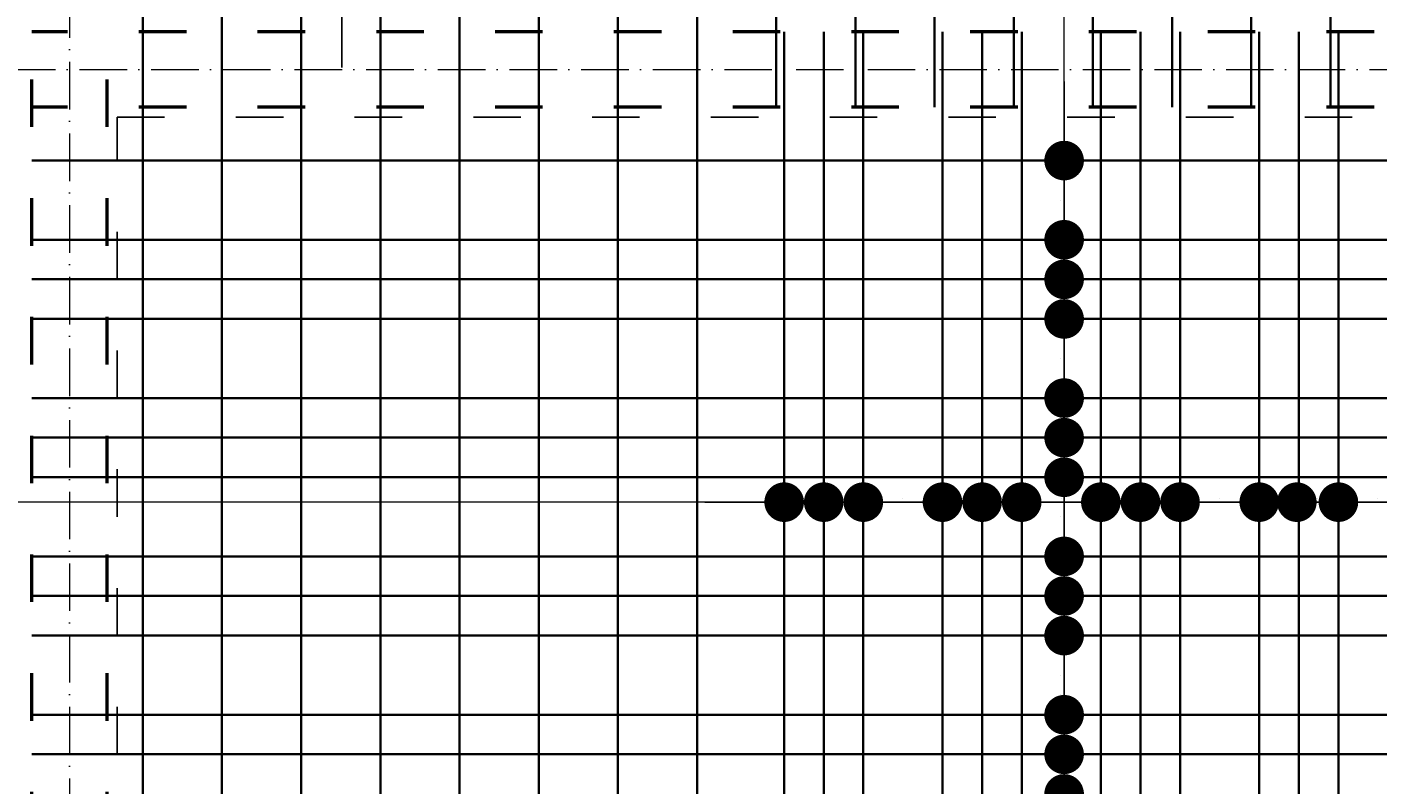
# Model space of a CAD drawing. Header units: millimetres. Extents: x 295948 to 312016, y 6878 to 18016.
# Tile 177 of 252: x 306640 to 306981, y 14519 to 14710. Entities that reach past the tile are written whole.
import ezdxf

# ---------------------------------------------------------------- set-up
doc = ezdxf.new("R2010")
doc.units = ezdxf.units.MM
doc.linetypes.add('ACAD_ISO03W100', pattern=[30, 12, -18])
doc.linetypes.add('ACAD_ISO10W100', pattern=[18, 12, -3, 0, -3])
for name, color, linetype, lineweight in [('konstrukcja wymiary', 1, 'Continuous', 13), ('osie', 5, 'ACAD_ISO10W100', 13), ('zbrojenie', 4, 'Continuous', 50), ('zbrojenie płyty', 141, 'Continuous', 35)]:
    doc.layers.add(name, color=color, linetype=linetype, lineweight=lineweight)
doc.layers.add('przerywane', color=6, linetype='ACAD_ISO03W100')
doc.styles.add('KONSTRUKCJA', font='romand.shx', dxfattribs={"oblique": 10})
doc.styles.get("Standard").update_dxf_attribs({"font": 'romand.shx', "oblique": 10})
doc.dimstyles.new('150', dxfattribs={"dimtxt": 10, "dimasz": 7, "dimexe": 1.25, "dimexo": 0.625, "dimgap": 3, "dimtad": 1, "dimdec": 0, "dimrnd": 0.5, "dimtxsty": 'KONSTRUKCJA', "dimblk": 'ARCHTICK', "dimcen": 2.5, "dimadec": 0, "dimazin": 0, "dimtfac": 1, "dimtdec": 0, "dimtix": 1, "dimtmove": 0, "dimatfit": 3, "dimfxl": 4, "dimfxlon": 1, "dimarcsym": 0})
doc.dimstyles.new('kropki', dxfattribs={"dimtxt": 0.001, "dimasz": 10, "dimexe": 1.25, "dimexo": 0.625, "dimgap": 1, "dimtad": 1, "dimtxsty": 'Standard', "dimblk": 'DOT', "dimcen": 2.5, "dimadec": 0, "dimazin": 0, "dimtfac": 1, "dimtmove": 0, "dimatfit": 3, "dimfxl": 1, "dimfxlon": 1, "dimarcsym": 0})

# ---------------------------------------------------------------- blocks, each defined once
blk = doc.blocks.new('_ArchTick')
at = {"color": 0, "linetype": 'ByBlock', "lineweight": 13, "const_width": 0.15}
blk.add_lwpolyline([(-0.5, -0.5), (0.5, 0.5)], dxfattribs=at)
blk = doc.blocks.new('*D886')
at = {"layer": 'Defpoints', "color": 0, "transparency": 16777216}
for p in [(307580.44, 14981.32), (306548.44, 14393.22), (306662.44, 14393.22)]:
    blk.add_point(p, dxfattribs=at)
at = {"layer": 'konstrukcja wymiary', "color": 0, "lineweight": -2, "transparency": 16777216}
for p, q in [((306552.44, 14981.32), (306547.19, 14981.32)), ((306548.44, 14981.32), (306548.44, 14393.22)), ((306552.44, 14393.22), (306547.19, 14393.22))]:
    blk.add_line(p, q, dxfattribs=at)
at = {"layer": 'konstrukcja wymiary', "color": 0, "lineweight": -2, "transparency": 16777216, "xscale": 7, "yscale": 7, "zscale": 7}
for p, rotation in [((306548.44, 14981.32), 90), ((306548.44, 14393.22), 270)]:
    blk.add_blockref('_ArchTick', p, dxfattribs=dict(at, rotation=rotation))
at = {"layer": 'konstrukcja wymiary', "color": 0, "transparency": 16777216, "insert": (306540.44, 14687.27), "char_height": 10, "attachment_point": 5, "rotation": 90, "style": 'KONSTRUKCJA'}
blk.add_mtext('588', dxfattribs=at)
blk = doc.blocks.new('*D893')
at = {"layer": 'Defpoints', "color": 0, "transparency": 16777216}
for p in [(306662.44, 15501.22), (306638.44, 15291.22), (306662.44, 14353.22)]:
    blk.add_point(p, dxfattribs=at)
at = {"layer": 'konstrukcja wymiary', "color": 0, "lineweight": -2, "transparency": 16777216}
for p, q in [((306638.44, 15497.22), (306638.44, 15502.47)), ((306662.44, 15497.22), (306662.44, 15502.47)), ((306638.44, 15501.22), (306662.44, 15501.22))]:
    blk.add_line(p, q, dxfattribs=at)
at = {"layer": 'konstrukcja wymiary', "color": 0, "lineweight": -2, "transparency": 16777216, "xscale": 7, "yscale": 7, "zscale": 7, "rotation": 180}
blk.add_blockref('_ArchTick', (306638.44, 15501.22), dxfattribs=at)
at = {"layer": 'konstrukcja wymiary', "color": 0, "lineweight": -2, "transparency": 16777216, "xscale": 7, "yscale": 7, "zscale": 7}
blk.add_blockref('_ArchTick', (306662.44, 15501.22), dxfattribs=at)
at = {"layer": 'konstrukcja wymiary', "color": 0, "transparency": 16777216, "insert": (306650.44, 15509.22), "char_height": 10, "attachment_point": 5, "style": 'KONSTRUKCJA'}
blk.add_mtext('24', dxfattribs=at)
blk = doc.blocks.new('*D894')
at = {"layer": 'Defpoints', "color": 0, "transparency": 16777216}
for p in [(306826.44, 15501.22), (306826.44, 14393.22), (306662.44, 14353.22)]:
    blk.add_point(p, dxfattribs=at)
at = {"layer": 'konstrukcja wymiary', "color": 0, "lineweight": -2, "transparency": 16777216}
for p, q in [((306662.44, 15497.22), (306662.44, 15502.47)), ((306826.44, 15497.22), (306826.44, 15502.47)), ((306662.44, 15501.22), (306826.44, 15501.22))]:
    blk.add_line(p, q, dxfattribs=at)
at = {"layer": 'konstrukcja wymiary', "color": 0, "lineweight": -2, "transparency": 16777216, "xscale": 7, "yscale": 7, "zscale": 7, "rotation": 180}
blk.add_blockref('_ArchTick', (306662.44, 15501.22), dxfattribs=at)
at = {"layer": 'konstrukcja wymiary', "color": 0, "lineweight": -2, "transparency": 16777216, "xscale": 7, "yscale": 7, "zscale": 7}
blk.add_blockref('_ArchTick', (306826.44, 15501.22), dxfattribs=at)
at = {"layer": 'konstrukcja wymiary', "color": 0, "transparency": 16777216, "insert": (306744.44, 15509.22), "char_height": 10, "attachment_point": 5, "style": 'KONSTRUKCJA'}
blk.add_mtext('164', dxfattribs=at)
blk = doc.blocks.new('*D895')
at = {"layer": 'Defpoints', "color": 0, "transparency": 16777216}
for p in [(307282.44, 15501.22), (307282.44, 14520.22), (306826.44, 14393.22)]:
    blk.add_point(p, dxfattribs=at)
at = {"layer": 'konstrukcja wymiary', "color": 0, "lineweight": -2, "transparency": 16777216}
for p, q in [((306826.44, 15497.22), (306826.44, 15502.47)), ((307282.44, 15497.22), (307282.44, 15502.47)), ((306826.44, 15501.22), (307282.44, 15501.22))]:
    blk.add_line(p, q, dxfattribs=at)
at = {"layer": 'konstrukcja wymiary', "color": 0, "lineweight": -2, "transparency": 16777216, "xscale": 7, "yscale": 7, "zscale": 7, "rotation": 180}
blk.add_blockref('_ArchTick', (306826.44, 15501.22), dxfattribs=at)
at = {"layer": 'konstrukcja wymiary', "color": 0, "lineweight": -2, "transparency": 16777216, "xscale": 7, "yscale": 7, "zscale": 7}
blk.add_blockref('_ArchTick', (307282.44, 15501.22), dxfattribs=at)
at = {"layer": 'konstrukcja wymiary', "color": 0, "transparency": 16777216, "insert": (307054.44, 15509.22), "char_height": 10, "attachment_point": 5, "style": 'KONSTRUKCJA'}
blk.add_mtext('456', dxfattribs=at)
blk = doc.blocks.new('_Dot')
at = {"color": 0, "linetype": 'ByBlock', "lineweight": -2}
blk.add_line((-0.5, 0), (-1, 0), dxfattribs=at)
at = {"color": 0, "linetype": 'ByBlock', "const_width": 0.5}
blk.add_lwpolyline([(-0.25, 0, 1), (0.25, 0, 1)], format="xyb", close=True, dxfattribs=at)
blk = doc.blocks.new('*D961')
at = {"layer": 'Defpoints', "color": 0, "transparency": 16777216}
for p in [(306708.94, 14739.72), (306708.94, 14719.72), (306719.19, 14719.72)]:
    blk.add_point(p, dxfattribs=at)
at = {"layer": 'konstrukcja wymiary', "color": 0, "lineweight": -2, "transparency": 16777216}
for p, q in [((306719.19, 14749.72), (306719.19, 14759.72)), ((306718.19, 14739.72), (306720.44, 14739.72)), ((306719.19, 14739.72), (306719.19, 14719.72)), ((306718.19, 14719.72), (306720.44, 14719.72)), ((306719.19, 14709.72), (306719.19, 14699.72))]:
    blk.add_line(p, q, dxfattribs=at)
at = {"layer": 'konstrukcja wymiary', "color": 0, "lineweight": -2, "transparency": 16777216, "xscale": 10, "yscale": 10, "zscale": 10}
for p, rotation in [((306719.19, 14739.72), 270), ((306719.19, 14719.72), 90)]:
    blk.add_blockref('_Dot', p, dxfattribs=dict(at, rotation=rotation))
at = {"layer": 'konstrukcja wymiary', "color": 0, "transparency": 16777216, "insert": (306718.19, 14729.72), "char_height": 0.001, "attachment_point": 5, "rotation": 90}
blk.add_mtext('20', dxfattribs=at)
blk = doc.blocks.new('*D993')
at = {"layer": 'Defpoints', "color": 0, "transparency": 16777216}
for p in [(306890.94, 14516.22), (306901.66, 14516.22), (306890.94, 14496.22)]:
    blk.add_point(p, dxfattribs=at)
at = {"layer": 'konstrukcja wymiary', "color": 0, "lineweight": -2, "transparency": 16777216}
for p, q in [((306901.66, 14526.22), (306901.66, 14536.22)), ((306900.66, 14516.22), (306902.91, 14516.22)), ((306901.66, 14496.22), (306901.66, 14516.22)), ((306900.66, 14496.22), (306902.91, 14496.22)), ((306901.66, 14486.22), (306901.66, 14476.22))]:
    blk.add_line(p, q, dxfattribs=at)
at = {"layer": 'konstrukcja wymiary', "color": 0, "lineweight": -2, "transparency": 16777216, "xscale": 10, "yscale": 10, "zscale": 10}
for p, rotation in [((306901.66, 14516.22), 270), ((306901.66, 14496.22), 90)]:
    blk.add_blockref('_Dot', p, dxfattribs=dict(at, rotation=rotation))
at = {"layer": 'konstrukcja wymiary', "color": 0, "transparency": 16777216, "insert": (306900.66, 14506.22), "char_height": 0.001, "attachment_point": 5, "rotation": 90}
blk.add_mtext('20', dxfattribs=at)
blk = doc.blocks.new('*D984')
at = {"layer": 'Defpoints', "color": 0, "transparency": 16777216}
for p in [(306890.94, 14526.22), (306901.66, 14526.22), (306890.94, 14516.22)]:
    blk.add_point(p, dxfattribs=at)
at = {"layer": 'konstrukcja wymiary', "color": 0, "lineweight": -2, "transparency": 16777216}
for p, q in [((306901.66, 14536.22), (306901.66, 14546.22)), ((306900.66, 14526.22), (306902.91, 14526.22)), ((306901.66, 14516.22), (306901.66, 14526.22)), ((306900.66, 14516.22), (306902.91, 14516.22)), ((306901.66, 14506.22), (306901.66, 14496.22))]:
    blk.add_line(p, q, dxfattribs=at)
at = {"layer": 'konstrukcja wymiary', "color": 0, "lineweight": -2, "transparency": 16777216, "xscale": 10, "yscale": 10, "zscale": 10}
for p, rotation in [((306901.66, 14526.22), 270), ((306901.66, 14516.22), 90)]:
    blk.add_blockref('_Dot', p, dxfattribs=dict(at, rotation=rotation))
at = {"layer": 'konstrukcja wymiary', "color": 0, "transparency": 16777216, "insert": (306900.66, 14521.22), "char_height": 0.001, "attachment_point": 5, "rotation": 90}
blk.add_mtext('10', dxfattribs=at)
blk = doc.blocks.new('*D985')
at = {"layer": 'Defpoints', "color": 0, "transparency": 16777216}
for p in [(306890.94, 14556.22), (306901.66, 14556.22), (306890.94, 14526.22)]:
    blk.add_point(p, dxfattribs=at)
at = {"layer": 'konstrukcja wymiary', "color": 0, "lineweight": -2, "transparency": 16777216}
for p, q in [((306900.66, 14556.22), (306902.91, 14556.22)), ((306901.66, 14536.22), (306901.66, 14546.22)), ((306900.66, 14526.22), (306902.91, 14526.22))]:
    blk.add_line(p, q, dxfattribs=at)
at = {"layer": 'konstrukcja wymiary', "color": 0, "lineweight": -2, "transparency": 16777216, "xscale": 10, "yscale": 10, "zscale": 10}
for p, rotation in [((306901.66, 14556.22), 90), ((306901.66, 14526.22), 270)]:
    blk.add_blockref('_Dot', p, dxfattribs=dict(at, rotation=rotation))
at = {"layer": 'konstrukcja wymiary', "color": 0, "transparency": 16777216, "insert": (306900.66, 14541.22), "char_height": 0.001, "attachment_point": 5, "rotation": 90}
blk.add_mtext('30', dxfattribs=at)
blk = doc.blocks.new('*D986')
at = {"layer": 'Defpoints', "color": 0, "transparency": 16777216}
for p in [(306890.94, 14556.22), (306890.94, 14536.22), (306901.66, 14536.22)]:
    blk.add_point(p, dxfattribs=at)
at = {"layer": 'konstrukcja wymiary', "color": 0, "lineweight": -2, "transparency": 16777216}
for p, q in [((306901.66, 14566.22), (306901.66, 14576.22)), ((306900.66, 14556.22), (306902.91, 14556.22)), ((306901.66, 14556.22), (306901.66, 14536.22)), ((306900.66, 14536.22), (306902.91, 14536.22)), ((306901.66, 14526.22), (306901.66, 14516.22))]:
    blk.add_line(p, q, dxfattribs=at)
at = {"layer": 'konstrukcja wymiary', "color": 0, "lineweight": -2, "transparency": 16777216, "xscale": 10, "yscale": 10, "zscale": 10}
for p, rotation in [((306901.66, 14556.22), 270), ((306901.66, 14536.22), 90)]:
    blk.add_blockref('_Dot', p, dxfattribs=dict(at, rotation=rotation))
at = {"layer": 'konstrukcja wymiary', "color": 0, "transparency": 16777216, "insert": (306900.66, 14546.22), "char_height": 0.001, "attachment_point": 5, "rotation": 90}
blk.add_mtext('20', dxfattribs=at)
blk = doc.blocks.new('*D987')
at = {"layer": 'Defpoints', "color": 0, "transparency": 16777216}
for p in [(306890.94, 14566.22), (306901.66, 14566.22), (306890.94, 14536.22)]:
    blk.add_point(p, dxfattribs=at)
at = {"layer": 'konstrukcja wymiary', "color": 0, "lineweight": -2, "transparency": 16777216}
for p, q in [((306900.66, 14566.22), (306902.91, 14566.22)), ((306901.66, 14546.22), (306901.66, 14556.22)), ((306900.66, 14536.22), (306902.91, 14536.22))]:
    blk.add_line(p, q, dxfattribs=at)
at = {"layer": 'konstrukcja wymiary', "color": 0, "lineweight": -2, "transparency": 16777216, "xscale": 10, "yscale": 10, "zscale": 10}
for p, rotation in [((306901.66, 14566.22), 90), ((306901.66, 14536.22), 270)]:
    blk.add_blockref('_Dot', p, dxfattribs=dict(at, rotation=rotation))
at = {"layer": 'konstrukcja wymiary', "color": 0, "transparency": 16777216, "insert": (306900.66, 14551.22), "char_height": 0.001, "attachment_point": 5, "rotation": 90}
blk.add_mtext('30', dxfattribs=at)
blk = doc.blocks.new('*D988')
at = {"layer": 'Defpoints', "color": 0, "transparency": 16777216}
for p in [(306890.94, 14576.22), (306901.66, 14576.22), (306890.94, 14566.22)]:
    blk.add_point(p, dxfattribs=at)
at = {"layer": 'konstrukcja wymiary', "color": 0, "lineweight": -2, "transparency": 16777216}
for p, q in [((306901.66, 14586.22), (306901.66, 14596.22)), ((306900.66, 14576.22), (306902.91, 14576.22)), ((306901.66, 14566.22), (306901.66, 14576.22)), ((306900.66, 14566.22), (306902.91, 14566.22)), ((306901.66, 14556.22), (306901.66, 14546.22))]:
    blk.add_line(p, q, dxfattribs=at)
at = {"layer": 'konstrukcja wymiary', "color": 0, "lineweight": -2, "transparency": 16777216, "xscale": 10, "yscale": 10, "zscale": 10}
for p, rotation in [((306901.66, 14576.22), 270), ((306901.66, 14566.22), 90)]:
    blk.add_blockref('_Dot', p, dxfattribs=dict(at, rotation=rotation))
at = {"layer": 'konstrukcja wymiary', "color": 0, "transparency": 16777216, "insert": (306900.66, 14571.22), "char_height": 0.001, "attachment_point": 5, "rotation": 90}
blk.add_mtext('10', dxfattribs=at)
blk = doc.blocks.new('*D972')
at = {"layer": 'Defpoints', "color": 0, "transparency": 16777216}
for p in [(306890.94, 14596.22), (306901.66, 14596.22), (306890.94, 14576.22)]:
    blk.add_point(p, dxfattribs=at)
at = {"layer": 'konstrukcja wymiary', "color": 0, "lineweight": -2, "transparency": 16777216}
for p, q in [((306901.66, 14606.22), (306901.66, 14616.22)), ((306900.66, 14596.22), (306902.91, 14596.22)), ((306901.66, 14576.22), (306901.66, 14596.22)), ((306900.66, 14576.22), (306902.91, 14576.22)), ((306901.66, 14566.22), (306901.66, 14556.22))]:
    blk.add_line(p, q, dxfattribs=at)
at = {"layer": 'konstrukcja wymiary', "color": 0, "lineweight": -2, "transparency": 16777216, "xscale": 10, "yscale": 10, "zscale": 10}
for p, rotation in [((306901.66, 14596.22), 270), ((306901.66, 14576.22), 90)]:
    blk.add_blockref('_Dot', p, dxfattribs=dict(at, rotation=rotation))
at = {"layer": 'konstrukcja wymiary', "color": 0, "transparency": 16777216, "insert": (306900.66, 14586.22), "char_height": 0.001, "attachment_point": 5, "rotation": 90}
blk.add_mtext('20', dxfattribs=at)
blk = doc.blocks.new('*D973')
at = {"layer": 'Defpoints', "color": 0, "transparency": 16777216}
for p in [(306890.94, 14606.22), (306901.66, 14606.22), (306890.94, 14596.22)]:
    blk.add_point(p, dxfattribs=at)
at = {"layer": 'konstrukcja wymiary', "color": 0, "lineweight": -2, "transparency": 16777216}
for p, q in [((306901.66, 14616.22), (306901.66, 14626.22)), ((306900.66, 14606.22), (306902.91, 14606.22)), ((306901.66, 14596.22), (306901.66, 14606.22)), ((306900.66, 14596.22), (306902.91, 14596.22)), ((306901.66, 14586.22), (306901.66, 14576.22))]:
    blk.add_line(p, q, dxfattribs=at)
at = {"layer": 'konstrukcja wymiary', "color": 0, "lineweight": -2, "transparency": 16777216, "xscale": 10, "yscale": 10, "zscale": 10}
for p, rotation in [((306901.66, 14606.22), 270), ((306901.66, 14596.22), 90)]:
    blk.add_blockref('_Dot', p, dxfattribs=dict(at, rotation=rotation))
at = {"layer": 'konstrukcja wymiary', "color": 0, "transparency": 16777216, "insert": (306900.66, 14601.22), "char_height": 0.001, "attachment_point": 5, "rotation": 90}
blk.add_mtext('10', dxfattribs=at)
blk = doc.blocks.new('*D974')
at = {"layer": 'Defpoints', "color": 0, "transparency": 16777216}
for p in [(306890.94, 14616.22), (306901.66, 14616.22), (306890.94, 14606.22)]:
    blk.add_point(p, dxfattribs=at)
at = {"layer": 'konstrukcja wymiary', "color": 0, "lineweight": -2, "transparency": 16777216}
for p, q in [((306901.66, 14626.22), (306901.66, 14636.22)), ((306900.66, 14616.22), (306902.91, 14616.22)), ((306901.66, 14606.22), (306901.66, 14616.22)), ((306900.66, 14606.22), (306902.91, 14606.22)), ((306901.66, 14596.22), (306901.66, 14586.22))]:
    blk.add_line(p, q, dxfattribs=at)
at = {"layer": 'konstrukcja wymiary', "color": 0, "lineweight": -2, "transparency": 16777216, "xscale": 10, "yscale": 10, "zscale": 10}
for p, rotation in [((306901.66, 14616.22), 270), ((306901.66, 14606.22), 90)]:
    blk.add_blockref('_Dot', p, dxfattribs=dict(at, rotation=rotation))
at = {"layer": 'konstrukcja wymiary', "color": 0, "transparency": 16777216, "insert": (306900.66, 14611.22), "char_height": 0.001, "attachment_point": 5, "rotation": 90}
blk.add_mtext('10', dxfattribs=at)
blk = doc.blocks.new('*D975')
at = {"layer": 'Defpoints', "color": 0, "transparency": 16777216}
for p in [(306890.94, 14636.22), (306901.66, 14636.22), (306890.94, 14616.22)]:
    blk.add_point(p, dxfattribs=at)
at = {"layer": 'konstrukcja wymiary', "color": 0, "lineweight": -2, "transparency": 16777216}
for p, q in [((306901.66, 14646.22), (306901.66, 14656.22)), ((306900.66, 14636.22), (306902.91, 14636.22)), ((306901.66, 14616.22), (306901.66, 14636.22)), ((306900.66, 14616.22), (306902.91, 14616.22)), ((306901.66, 14606.22), (306901.66, 14596.22))]:
    blk.add_line(p, q, dxfattribs=at)
at = {"layer": 'konstrukcja wymiary', "color": 0, "lineweight": -2, "transparency": 16777216, "xscale": 10, "yscale": 10, "zscale": 10}
for p, rotation in [((306901.66, 14636.22), 270), ((306901.66, 14616.22), 90)]:
    blk.add_blockref('_Dot', p, dxfattribs=dict(at, rotation=rotation))
at = {"layer": 'konstrukcja wymiary', "color": 0, "transparency": 16777216, "insert": (306900.66, 14626.22), "char_height": 0.001, "attachment_point": 5, "rotation": 90}
blk.add_mtext('20', dxfattribs=at)
blk = doc.blocks.new('*D976')
at = {"layer": 'Defpoints', "color": 0, "transparency": 16777216}
for p in [(306890.94, 14646.22), (306901.66, 14646.22), (306890.94, 14636.22)]:
    blk.add_point(p, dxfattribs=at)
at = {"layer": 'konstrukcja wymiary', "color": 0, "lineweight": -2, "transparency": 16777216}
for p, q in [((306901.66, 14656.22), (306901.66, 14666.22)), ((306900.66, 14646.22), (306902.91, 14646.22)), ((306901.66, 14636.22), (306901.66, 14646.22)), ((306900.66, 14636.22), (306902.91, 14636.22)), ((306901.66, 14626.22), (306901.66, 14616.22))]:
    blk.add_line(p, q, dxfattribs=at)
at = {"layer": 'konstrukcja wymiary', "color": 0, "lineweight": -2, "transparency": 16777216, "xscale": 10, "yscale": 10, "zscale": 10}
for p, rotation in [((306901.66, 14646.22), 270), ((306901.66, 14636.22), 90)]:
    blk.add_blockref('_Dot', p, dxfattribs=dict(at, rotation=rotation))
at = {"layer": 'konstrukcja wymiary', "color": 0, "transparency": 16777216, "insert": (306900.66, 14641.22), "char_height": 0.001, "attachment_point": 5, "rotation": 90}
blk.add_mtext('10', dxfattribs=at)
blk = doc.blocks.new('*D1009')
at = {"layer": 'Defpoints', "color": 0, "transparency": 16777216}
for p in [(306890.94, 14656.22), (306901.66, 14656.22), (306890.94, 14646.22)]:
    blk.add_point(p, dxfattribs=at)
at = {"layer": 'konstrukcja wymiary', "color": 0, "lineweight": -2, "transparency": 16777216}
for p, q in [((306901.66, 14666.22), (306901.66, 14676.22)), ((306900.66, 14656.22), (306902.91, 14656.22)), ((306901.66, 14646.22), (306901.66, 14656.22)), ((306900.66, 14646.22), (306902.91, 14646.22)), ((306901.66, 14636.22), (306901.66, 14626.22))]:
    blk.add_line(p, q, dxfattribs=at)
at = {"layer": 'konstrukcja wymiary', "color": 0, "lineweight": -2, "transparency": 16777216, "xscale": 10, "yscale": 10, "zscale": 10}
for p, rotation in [((306901.66, 14656.22), 270), ((306901.66, 14646.22), 90)]:
    blk.add_blockref('_Dot', p, dxfattribs=dict(at, rotation=rotation))
at = {"layer": 'konstrukcja wymiary', "color": 0, "transparency": 16777216, "insert": (306900.66, 14651.22), "char_height": 0.001, "attachment_point": 5, "rotation": 90}
blk.add_mtext('10', dxfattribs=at)
blk = doc.blocks.new('*D1010')
at = {"layer": 'Defpoints', "color": 0, "transparency": 16777216}
for p in [(306890.94, 14676.22), (306901.66, 14676.22), (306890.94, 14656.22)]:
    blk.add_point(p, dxfattribs=at)
at = {"layer": 'konstrukcja wymiary', "color": 0, "lineweight": -2, "transparency": 16777216}
for p, q in [((306901.66, 14686.22), (306901.66, 14696.22)), ((306900.66, 14676.22), (306902.91, 14676.22)), ((306901.66, 14656.22), (306901.66, 14676.22)), ((306900.66, 14656.22), (306902.91, 14656.22)), ((306901.66, 14646.22), (306901.66, 14636.22))]:
    blk.add_line(p, q, dxfattribs=at)
at = {"layer": 'konstrukcja wymiary', "color": 0, "lineweight": -2, "transparency": 16777216, "xscale": 10, "yscale": 10, "zscale": 10}
for p, rotation in [((306901.66, 14676.22), 270), ((306901.66, 14656.22), 90)]:
    blk.add_blockref('_Dot', p, dxfattribs=dict(at, rotation=rotation))
at = {"layer": 'konstrukcja wymiary', "color": 0, "transparency": 16777216, "insert": (306900.66, 14666.22), "char_height": 0.001, "attachment_point": 5, "rotation": 90}
blk.add_mtext('20', dxfattribs=at)
blk = doc.blocks.new('*D1071')
at = {"layer": 'Defpoints', "color": 0, "transparency": 16777216}
for p in [(306830.94, 14616.22), (306840.94, 14616.22), (306840.94, 14589.93)]:
    blk.add_point(p, dxfattribs=at)
at = {"layer": 'konstrukcja wymiary', "color": 0, "lineweight": -2, "transparency": 16777216}
for p, q in [((306820.94, 14589.93), (306810.94, 14589.93)), ((306830.94, 14590.93), (306830.94, 14588.68)), ((306830.94, 14589.93), (306840.94, 14589.93)), ((306840.94, 14590.93), (306840.94, 14588.68)), ((306850.94, 14589.93), (306860.94, 14589.93))]:
    blk.add_line(p, q, dxfattribs=at)
at = {"layer": 'konstrukcja wymiary', "color": 0, "lineweight": -2, "transparency": 16777216, "xscale": 10, "yscale": 10, "zscale": 10}
blk.add_blockref('_Dot', (306830.94, 14589.93), dxfattribs=at)
at = {"layer": 'konstrukcja wymiary', "color": 0, "lineweight": -2, "transparency": 16777216, "xscale": 10, "yscale": 10, "zscale": 10, "rotation": 180}
blk.add_blockref('_Dot', (306840.94, 14589.93), dxfattribs=at)
at = {"layer": 'konstrukcja wymiary', "color": 0, "transparency": 16777216, "insert": (306835.94, 14590.93), "char_height": 0.001, "attachment_point": 5}
blk.add_mtext('10', dxfattribs=at)
blk = doc.blocks.new('*D1072')
at = {"layer": 'Defpoints', "color": 0, "transparency": 16777216}
for p in [(306840.94, 14616.22), (306850.94, 14589.93), (306850.94, 14576.22)]:
    blk.add_point(p, dxfattribs=at)
at = {"layer": 'konstrukcja wymiary', "color": 0, "lineweight": -2, "transparency": 16777216}
for p, q in [((306830.94, 14589.93), (306820.94, 14589.93)), ((306840.94, 14590.93), (306840.94, 14588.68)), ((306840.94, 14589.93), (306850.94, 14589.93)), ((306850.94, 14588.93), (306850.94, 14591.18)), ((306860.94, 14589.93), (306870.94, 14589.93))]:
    blk.add_line(p, q, dxfattribs=at)
at = {"layer": 'konstrukcja wymiary', "color": 0, "lineweight": -2, "transparency": 16777216, "xscale": 10, "yscale": 10, "zscale": 10}
blk.add_blockref('_Dot', (306840.94, 14589.93), dxfattribs=at)
at = {"layer": 'konstrukcja wymiary', "color": 0, "lineweight": -2, "transparency": 16777216, "xscale": 10, "yscale": 10, "zscale": 10, "rotation": 180}
blk.add_blockref('_Dot', (306850.94, 14589.93), dxfattribs=at)
at = {"layer": 'konstrukcja wymiary', "color": 0, "transparency": 16777216, "insert": (306845.94, 14590.93), "char_height": 0.001, "attachment_point": 5}
blk.add_mtext('10', dxfattribs=at)
blk = doc.blocks.new('*D1073')
at = {"layer": 'Defpoints', "color": 0, "transparency": 16777216}
for p in [(306870.94, 14589.93), (306850.94, 14576.22), (306870.94, 14576.22)]:
    blk.add_point(p, dxfattribs=at)
at = {"layer": 'konstrukcja wymiary', "color": 0, "lineweight": -2, "transparency": 16777216}
for p, q in [((306840.94, 14589.93), (306830.94, 14589.93)), ((306850.94, 14588.93), (306850.94, 14591.18)), ((306850.94, 14589.93), (306870.94, 14589.93)), ((306870.94, 14588.93), (306870.94, 14591.18)), ((306880.94, 14589.93), (306890.94, 14589.93))]:
    blk.add_line(p, q, dxfattribs=at)
at = {"layer": 'konstrukcja wymiary', "color": 0, "lineweight": -2, "transparency": 16777216, "xscale": 10, "yscale": 10, "zscale": 10}
blk.add_blockref('_Dot', (306850.94, 14589.93), dxfattribs=at)
at = {"layer": 'konstrukcja wymiary', "color": 0, "lineweight": -2, "transparency": 16777216, "xscale": 10, "yscale": 10, "zscale": 10, "rotation": 180}
blk.add_blockref('_Dot', (306870.94, 14589.93), dxfattribs=at)
at = {"layer": 'konstrukcja wymiary', "color": 0, "transparency": 16777216, "insert": (306860.94, 14590.93), "char_height": 0.001, "attachment_point": 5}
blk.add_mtext('20', dxfattribs=at)
blk = doc.blocks.new('*D1074')
at = {"layer": 'Defpoints', "color": 0, "transparency": 16777216}
for p in [(306880.94, 14589.93), (306870.94, 14576.22), (306880.94, 14576.22)]:
    blk.add_point(p, dxfattribs=at)
at = {"layer": 'konstrukcja wymiary', "color": 0, "lineweight": -2, "transparency": 16777216}
for p, q in [((306860.94, 14589.93), (306850.94, 14589.93)), ((306870.94, 14588.93), (306870.94, 14591.18)), ((306870.94, 14589.93), (306880.94, 14589.93)), ((306880.94, 14588.93), (306880.94, 14591.18)), ((306890.94, 14589.93), (306900.94, 14589.93))]:
    blk.add_line(p, q, dxfattribs=at)
at = {"layer": 'konstrukcja wymiary', "color": 0, "lineweight": -2, "transparency": 16777216, "xscale": 10, "yscale": 10, "zscale": 10}
blk.add_blockref('_Dot', (306870.94, 14589.93), dxfattribs=at)
at = {"layer": 'konstrukcja wymiary', "color": 0, "lineweight": -2, "transparency": 16777216, "xscale": 10, "yscale": 10, "zscale": 10, "rotation": 180}
blk.add_blockref('_Dot', (306880.94, 14589.93), dxfattribs=at)
at = {"layer": 'konstrukcja wymiary', "color": 0, "transparency": 16777216, "insert": (306875.94, 14590.93), "char_height": 0.001, "attachment_point": 5}
blk.add_mtext('10', dxfattribs=at)
blk = doc.blocks.new('*D1075')
at = {"layer": 'Defpoints', "color": 0, "transparency": 16777216}
for p in [(306890.94, 14589.93), (306880.94, 14576.22), (306890.94, 14576.22)]:
    blk.add_point(p, dxfattribs=at)
at = {"layer": 'konstrukcja wymiary', "color": 0, "lineweight": -2, "transparency": 16777216}
for p, q in [((306870.94, 14589.93), (306860.94, 14589.93)), ((306880.94, 14588.93), (306880.94, 14591.18)), ((306880.94, 14589.93), (306890.94, 14589.93)), ((306890.94, 14588.93), (306890.94, 14591.18)), ((306900.94, 14589.93), (306910.94, 14589.93))]:
    blk.add_line(p, q, dxfattribs=at)
at = {"layer": 'konstrukcja wymiary', "color": 0, "lineweight": -2, "transparency": 16777216, "xscale": 10, "yscale": 10, "zscale": 10}
blk.add_blockref('_Dot', (306880.94, 14589.93), dxfattribs=at)
at = {"layer": 'konstrukcja wymiary', "color": 0, "lineweight": -2, "transparency": 16777216, "xscale": 10, "yscale": 10, "zscale": 10, "rotation": 180}
blk.add_blockref('_Dot', (306890.94, 14589.93), dxfattribs=at)
at = {"layer": 'konstrukcja wymiary', "color": 0, "transparency": 16777216, "insert": (306885.94, 14590.93), "char_height": 0.001, "attachment_point": 5}
blk.add_mtext('10', dxfattribs=at)
blk = doc.blocks.new('*D1076')
at = {"layer": 'Defpoints', "color": 0, "transparency": 16777216}
for p in [(306910.94, 14589.93), (306890.94, 14576.22), (306910.94, 14576.22)]:
    blk.add_point(p, dxfattribs=at)
at = {"layer": 'konstrukcja wymiary', "color": 0, "lineweight": -2, "transparency": 16777216}
for p, q in [((306880.94, 14589.93), (306870.94, 14589.93)), ((306890.94, 14588.93), (306890.94, 14591.18)), ((306890.94, 14589.93), (306910.94, 14589.93)), ((306910.94, 14588.93), (306910.94, 14591.18)), ((306920.94, 14589.93), (306930.94, 14589.93))]:
    blk.add_line(p, q, dxfattribs=at)
at = {"layer": 'konstrukcja wymiary', "color": 0, "lineweight": -2, "transparency": 16777216, "xscale": 10, "yscale": 10, "zscale": 10}
blk.add_blockref('_Dot', (306890.94, 14589.93), dxfattribs=at)
at = {"layer": 'konstrukcja wymiary', "color": 0, "lineweight": -2, "transparency": 16777216, "xscale": 10, "yscale": 10, "zscale": 10, "rotation": 180}
blk.add_blockref('_Dot', (306910.94, 14589.93), dxfattribs=at)
at = {"layer": 'konstrukcja wymiary', "color": 0, "transparency": 16777216, "insert": (306900.94, 14590.93), "char_height": 0.001, "attachment_point": 5}
blk.add_mtext('20', dxfattribs=at)
blk = doc.blocks.new('*D1077')
at = {"layer": 'Defpoints', "color": 0, "transparency": 16777216}
for p in [(306920.94, 14589.93), (306910.94, 14576.22), (306920.94, 14576.22)]:
    blk.add_point(p, dxfattribs=at)
at = {"layer": 'konstrukcja wymiary', "color": 0, "lineweight": -2, "transparency": 16777216}
for p, q in [((306900.94, 14589.93), (306890.94, 14589.93)), ((306910.94, 14588.93), (306910.94, 14591.18)), ((306910.94, 14589.93), (306920.94, 14589.93)), ((306920.94, 14588.93), (306920.94, 14591.18)), ((306930.94, 14589.93), (306940.94, 14589.93))]:
    blk.add_line(p, q, dxfattribs=at)
at = {"layer": 'konstrukcja wymiary', "color": 0, "lineweight": -2, "transparency": 16777216, "xscale": 10, "yscale": 10, "zscale": 10}
blk.add_blockref('_Dot', (306910.94, 14589.93), dxfattribs=at)
at = {"layer": 'konstrukcja wymiary', "color": 0, "lineweight": -2, "transparency": 16777216, "xscale": 10, "yscale": 10, "zscale": 10, "rotation": 180}
blk.add_blockref('_Dot', (306920.94, 14589.93), dxfattribs=at)
at = {"layer": 'konstrukcja wymiary', "color": 0, "transparency": 16777216, "insert": (306915.94, 14590.93), "char_height": 0.001, "attachment_point": 5}
blk.add_mtext('10', dxfattribs=at)
blk = doc.blocks.new('*D1078')
at = {"layer": 'Defpoints', "color": 0, "transparency": 16777216}
for p in [(306930.94, 14589.93), (306920.94, 14576.22), (306930.94, 14576.22)]:
    blk.add_point(p, dxfattribs=at)
at = {"layer": 'konstrukcja wymiary', "color": 0, "lineweight": -2, "transparency": 16777216}
for p, q in [((306910.94, 14589.93), (306900.94, 14589.93)), ((306920.94, 14588.93), (306920.94, 14591.18)), ((306920.94, 14589.93), (306930.94, 14589.93)), ((306930.94, 14588.93), (306930.94, 14591.18)), ((306940.94, 14589.93), (306950.94, 14589.93))]:
    blk.add_line(p, q, dxfattribs=at)
at = {"layer": 'konstrukcja wymiary', "color": 0, "lineweight": -2, "transparency": 16777216, "xscale": 10, "yscale": 10, "zscale": 10}
blk.add_blockref('_Dot', (306920.94, 14589.93), dxfattribs=at)
at = {"layer": 'konstrukcja wymiary', "color": 0, "lineweight": -2, "transparency": 16777216, "xscale": 10, "yscale": 10, "zscale": 10, "rotation": 180}
blk.add_blockref('_Dot', (306930.94, 14589.93), dxfattribs=at)
at = {"layer": 'konstrukcja wymiary', "color": 0, "transparency": 16777216, "insert": (306925.94, 14590.93), "char_height": 0.001, "attachment_point": 5}
blk.add_mtext('10', dxfattribs=at)
blk = doc.blocks.new('*D1079')
at = {"layer": 'Defpoints', "color": 0, "transparency": 16777216}
for p in [(306950.94, 14589.93), (306930.94, 14576.22), (306950.94, 14576.22)]:
    blk.add_point(p, dxfattribs=at)
at = {"layer": 'konstrukcja wymiary', "color": 0, "lineweight": -2, "transparency": 16777216}
for p, q in [((306920.94, 14589.93), (306910.94, 14589.93)), ((306930.94, 14588.93), (306930.94, 14591.18)), ((306930.94, 14589.93), (306950.94, 14589.93)), ((306950.94, 14588.93), (306950.94, 14591.18)), ((306960.94, 14589.93), (306970.94, 14589.93))]:
    blk.add_line(p, q, dxfattribs=at)
at = {"layer": 'konstrukcja wymiary', "color": 0, "lineweight": -2, "transparency": 16777216, "xscale": 10, "yscale": 10, "zscale": 10}
blk.add_blockref('_Dot', (306930.94, 14589.93), dxfattribs=at)
at = {"layer": 'konstrukcja wymiary', "color": 0, "lineweight": -2, "transparency": 16777216, "xscale": 10, "yscale": 10, "zscale": 10, "rotation": 180}
blk.add_blockref('_Dot', (306950.94, 14589.93), dxfattribs=at)
at = {"layer": 'konstrukcja wymiary', "color": 0, "transparency": 16777216, "insert": (306940.94, 14590.93), "char_height": 0.001, "attachment_point": 5}
blk.add_mtext('20', dxfattribs=at)
blk = doc.blocks.new('*D1080')
at = {"layer": 'Defpoints', "color": 0, "transparency": 16777216}
for p in [(306960.44, 14589.93), (306950.94, 14576.22), (306960.44, 14576.22)]:
    blk.add_point(p, dxfattribs=at)
at = {"layer": 'konstrukcja wymiary', "color": 0, "lineweight": -2, "transparency": 16777216}
for p, q in [((306940.94, 14589.93), (306930.94, 14589.93)), ((306950.94, 14588.93), (306950.94, 14591.18)), ((306950.94, 14589.93), (306960.44, 14589.93)), ((306960.44, 14588.93), (306960.44, 14591.18)), ((306970.44, 14589.93), (306980.44, 14589.93))]:
    blk.add_line(p, q, dxfattribs=at)
at = {"layer": 'konstrukcja wymiary', "color": 0, "lineweight": -2, "transparency": 16777216, "xscale": 10, "yscale": 10, "zscale": 10}
blk.add_blockref('_Dot', (306950.94, 14589.93), dxfattribs=at)
at = {"layer": 'konstrukcja wymiary', "color": 0, "lineweight": -2, "transparency": 16777216, "xscale": 10, "yscale": 10, "zscale": 10, "rotation": 180}
blk.add_blockref('_Dot', (306960.44, 14589.93), dxfattribs=at)
at = {"layer": 'konstrukcja wymiary', "color": 0, "transparency": 16777216, "insert": (306955.69, 14590.93), "char_height": 0.001, "attachment_point": 5}
blk.add_mtext('9,5', dxfattribs=at)
blk = doc.blocks.new('*D1061')
at = {"layer": 'Defpoints', "color": 0, "transparency": 16777216}
for p in [(306970.94, 14589.93), (306960.44, 14576.22), (306970.94, 14576.22)]:
    blk.add_point(p, dxfattribs=at)
at = {"layer": 'konstrukcja wymiary', "color": 0, "lineweight": -2, "transparency": 16777216}
for p, q in [((306950.44, 14589.93), (306940.44, 14589.93)), ((306960.44, 14588.93), (306960.44, 14591.18)), ((306960.44, 14589.93), (306970.94, 14589.93)), ((306970.94, 14588.93), (306970.94, 14591.18)), ((306980.94, 14589.93), (306990.94, 14589.93))]:
    blk.add_line(p, q, dxfattribs=at)
at = {"layer": 'konstrukcja wymiary', "color": 0, "lineweight": -2, "transparency": 16777216, "xscale": 10, "yscale": 10, "zscale": 10}
blk.add_blockref('_Dot', (306960.44, 14589.93), dxfattribs=at)
at = {"layer": 'konstrukcja wymiary', "color": 0, "lineweight": -2, "transparency": 16777216, "xscale": 10, "yscale": 10, "zscale": 10, "rotation": 180}
blk.add_blockref('_Dot', (306970.94, 14589.93), dxfattribs=at)
at = {"layer": 'konstrukcja wymiary', "color": 0, "transparency": 16777216, "insert": (306965.69, 14590.93), "char_height": 0.001, "attachment_point": 5}
blk.add_mtext('10,5', dxfattribs=at)
blk = doc.blocks.new('*D1062')
at = {"layer": 'Defpoints', "color": 0, "transparency": 16777216}
for p in [(306990.94, 14589.93), (306970.94, 14576.22), (306990.94, 14576.22)]:
    blk.add_point(p, dxfattribs=at)
at = {"layer": 'konstrukcja wymiary', "color": 0, "lineweight": -2, "transparency": 16777216}
for p, q in [((306960.94, 14589.93), (306950.94, 14589.93)), ((306970.94, 14588.93), (306970.94, 14591.18)), ((306970.94, 14589.93), (306990.94, 14589.93)), ((306990.94, 14588.93), (306990.94, 14591.18)), ((307000.94, 14589.93), (307010.94, 14589.93))]:
    blk.add_line(p, q, dxfattribs=at)
at = {"layer": 'konstrukcja wymiary', "color": 0, "lineweight": -2, "transparency": 16777216, "xscale": 10, "yscale": 10, "zscale": 10}
blk.add_blockref('_Dot', (306970.94, 14589.93), dxfattribs=at)
at = {"layer": 'konstrukcja wymiary', "color": 0, "lineweight": -2, "transparency": 16777216, "xscale": 10, "yscale": 10, "zscale": 10, "rotation": 180}
blk.add_blockref('_Dot', (306990.94, 14589.93), dxfattribs=at)
at = {"layer": 'konstrukcja wymiary', "color": 0, "transparency": 16777216, "insert": (306980.94, 14590.93), "char_height": 0.001, "attachment_point": 5}
blk.add_mtext('20', dxfattribs=at)
blk = doc.blocks.new('*D1063')
at = {"layer": 'Defpoints', "color": 0, "transparency": 16777216}
for p in [(307000.94, 14589.93), (306990.94, 14576.22), (307000.94, 14576.22)]:
    blk.add_point(p, dxfattribs=at)
at = {"layer": 'konstrukcja wymiary', "color": 0, "lineweight": -2, "transparency": 16777216}
for p, q in [((306980.94, 14589.93), (306970.94, 14589.93)), ((306990.94, 14588.93), (306990.94, 14591.18)), ((306990.94, 14589.93), (307000.94, 14589.93)), ((307000.94, 14588.93), (307000.94, 14591.18)), ((307010.94, 14589.93), (307020.94, 14589.93))]:
    blk.add_line(p, q, dxfattribs=at)
at = {"layer": 'konstrukcja wymiary', "color": 0, "lineweight": -2, "transparency": 16777216, "xscale": 10, "yscale": 10, "zscale": 10}
blk.add_blockref('_Dot', (306990.94, 14589.93), dxfattribs=at)
at = {"layer": 'konstrukcja wymiary', "color": 0, "lineweight": -2, "transparency": 16777216, "xscale": 10, "yscale": 10, "zscale": 10, "rotation": 180}
blk.add_blockref('_Dot', (307000.94, 14589.93), dxfattribs=at)
at = {"layer": 'konstrukcja wymiary', "color": 0, "transparency": 16777216, "insert": (306995.94, 14590.93), "char_height": 0.001, "attachment_point": 5}
blk.add_mtext('10', dxfattribs=at)

msp = doc.modelspace()

# ---------------------------------------------------------------- linework, layer by layer
at = {"layer": 'konstrukcja wymiary'}
for p, q in [((306901.661, 14666.224), (306901.661, 15460.963)), ((306820.94, 14589.934), (306560.396, 14589.934))]:
    msp.add_line(p, q, dxfattribs=at)
at = {"layer": 'osie'}
for p, q in [((306650.44, 15606.148), (306650.44, 13976.332)), ((306435.771, 14699.224), (308440.491, 14699.224))]:
    msp.add_line(p, q, dxfattribs=at)
at = {"layer": 'przerywane'}
for p, q in [((306662.44, 14076.224), (306662.44, 14687.224)), ((306662.44, 14687.224), (307258.44, 14687.224))]:
    msp.add_line(p, q, dxfattribs=at)
at = {"layer": 'zbrojenie', "linetype": 'ACAD_ISO03W100'}
for p, q in [((306640.94, 14054.724), (306640.94, 15288.724)), ((306659.94, 14054.724), (306659.94, 15288.724)), ((308419.94, 14708.724), (306640.94, 14708.724)), ((308419.94, 14689.724), (306640.94, 14689.724))]:
    msp.add_line(p, q, dxfattribs=at)
at = {"layer": 'zbrojenie płyty'}
for p, q in [((306668.94, 15288.724), (306668.94, 14395.724)), ((306688.94, 15288.724), (306688.94, 14395.724)), ((306708.94, 15288.724), (306708.94, 14395.724)), ((306728.94, 15288.724), (306728.94, 14395.724)), ((306748.94, 15288.724), (306748.94, 14395.724)), ((306768.94, 15288.724), (306768.94, 14395.724)), ((306788.94, 15288.724), (306788.94, 14395.724)), ((306808.94, 15288.724), (306808.94, 14395.724)), ((306828.94, 15288.724), (306828.94, 14689.724)), ((306848.94, 15288.724), (306848.94, 14689.724)), ((306868.94, 15288.724), (306868.94, 14689.724)), ((306888.94, 15288.724), (306888.94, 14689.724)), ((306908.94, 15288.724), (306908.94, 14689.724)), ((306928.94, 15288.724), (306928.94, 14689.724)), ((306948.94, 15288.724), (306948.94, 14689.724)), ((306968.94, 15288.724), (306968.94, 14689.724)), ((306830.94, 14054.724), (306830.94, 14708.724)), ((306840.94, 14054.724), (306840.94, 14708.724)), ((306850.94, 14054.724), (306850.94, 14708.724)), ((306870.94, 14054.724), (306870.94, 14708.724)), ((306880.94, 14054.724), (306880.94, 14708.724)), ((306890.94, 14054.724), (306890.94, 14708.724)), ((306910.94, 14054.724), (306910.94, 14708.724)), ((306920.94, 14054.724), (306920.94, 14708.724)), ((306930.94, 14054.724), (306930.94, 14708.724)), ((306950.94, 14054.724), (306950.94, 14708.724)), ((306960.94, 14054.724), (306960.94, 14708.724)), ((306970.94, 14054.724), (306970.94, 14708.724)), ((306640.94, 14676.224), (307279.94, 14676.224)), ((306640.94, 14656.224), (307279.94, 14656.224)), ((306640.94, 14646.224), (307279.94, 14646.224)), ((306640.94, 14636.224), (307279.94, 14636.224)), ((306640.94, 14616.224), (307279.94, 14616.224)), ((306640.94, 14606.224), (307279.94, 14606.224)), ((306640.94, 14596.224), (307279.94, 14596.224)), ((306640.94, 14576.224), (307279.94, 14576.224)), ((306640.94, 14566.224), (307279.94, 14566.224)), ((306640.94, 14556.224), (307279.94, 14556.224)), ((306640.94, 14536.224), (307279.94, 14536.224)), ((306640.94, 14526.224), (307279.94, 14526.224))]:
    msp.add_line(p, q, dxfattribs=at)

# ---------------------------------------------------------------- dimensions: what is measured, and where the dimension line sits
at = {"layer": 'konstrukcja wymiary'}
for base, p1, p2, dimstyle, picture, middle in [((306662.44, 15501.224), (306638.44, 15291.224), (306662.44, 14353.224), '150', '*D893', (306650.44, 15509.224)), ((306840.94, 14589.934), (306830.94, 14616.224), (306840.94, 14616.224), 'kropki', '*D1071', (306835.94, 14590.934))]:
    dim = msp.add_linear_dim(base=base, p1=p1, p2=p2, dimstyle=dimstyle, dxfattribs=at)
    dim.commit()
    dim.dimension.update_dxf_attribs({"geometry": picture, "text_midpoint": middle})
for base, p1, p2, dimstyle, picture, middle in [((306826.44, 15501.224), (306662.44, 14353.224), (306826.44, 14393.224), '150', '*D894', (306744.44, 15509.224)), ((307282.44, 15501.224), (306826.44, 14393.224), (307282.44, 14520.224), '150', '*D895', (307054.44, 15509.224)), ((306850.94, 14589.934), (306840.94, 14616.224), (306850.94, 14576.224), 'kropki', '*D1072', (306845.94, 14590.934)), ((306870.94, 14589.934), (306850.94, 14576.224), (306870.94, 14576.224), 'kropki', '*D1073', (306860.94, 14590.934)), ((306880.94, 14589.934), (306870.94, 14576.224), (306880.94, 14576.224), 'kropki', '*D1074', (306875.94, 14590.934)), ((306890.94, 14589.934), (306880.94, 14576.224), (306890.94, 14576.224), 'kropki', '*D1075', (306885.94, 14590.934)), ((306910.94, 14589.934), (306890.94, 14576.224), (306910.94, 14576.224), 'kropki', '*D1076', (306900.94, 14590.934)), ((306920.94, 14589.934), (306910.94, 14576.224), (306920.94, 14576.224), 'kropki', '*D1077', (306915.94, 14590.934)), ((306930.94, 14589.934), (306920.94, 14576.224), (306930.94, 14576.224), 'kropki', '*D1078', (306925.94, 14590.934)), ((306950.94, 14589.934), (306930.94, 14576.224), (306950.94, 14576.224), 'kropki', '*D1079', (306940.94, 14590.934)), ((306960.44, 14589.934), (306950.94, 14576.224), (306960.44, 14576.224), 'kropki', '*D1080', (306955.69, 14590.935)), ((306970.94, 14589.934), (306960.44, 14576.224), (306970.94, 14576.224), 'kropki', '*D1061', (306965.69, 14590.935)), ((306990.94, 14589.934), (306970.94, 14576.224), (306990.94, 14576.224), 'kropki', '*D1062', (306980.94, 14590.934)), ((307000.94, 14589.934), (306990.94, 14576.224), (307000.94, 14576.224), 'kropki', '*D1063', (306995.94, 14590.934))]:
    dim = msp.add_linear_dim(base=base, p1=p1, p2=p2, dimstyle=dimstyle, override={"dimtmove": 1}, dxfattribs=at)
    dim.commit()
    dim.dimension.update_dxf_attribs({"geometry": picture, "text_midpoint": middle})
dim = msp.add_linear_dim(base=(306548.44, 14393.224), p1=(307580.44, 14981.324), p2=(306662.44, 14393.224), angle=90, dimstyle='150', dxfattribs=at)
dim.commit()
dim.dimension.update_dxf_attribs({"geometry": '*D886', "text_midpoint": (306540.44, 14687.274)})
for base, p1, p2, picture, middle in [((306719.193, 14719.724), (306708.94, 14739.724), (306708.94, 14719.724), '*D961', (306718.192, 14729.724)), ((306901.661, 14676.224), (306890.94, 14656.224), (306890.94, 14676.224), '*D1010', (306900.66, 14666.224)), ((306901.661, 14656.224), (306890.94, 14646.224), (306890.94, 14656.224), '*D1009', (306900.66, 14651.224)), ((306901.661, 14646.224), (306890.94, 14636.224), (306890.94, 14646.224), '*D976', (306900.66, 14641.224)), ((306901.661, 14636.224), (306890.94, 14616.224), (306890.94, 14636.224), '*D975', (306900.66, 14626.224)), ((306901.661, 14616.224), (306890.94, 14606.224), (306890.94, 14616.224), '*D974', (306900.66, 14611.224)), ((306901.661, 14606.224), (306890.94, 14596.224), (306890.94, 14606.224), '*D973', (306900.66, 14601.224)), ((306901.661, 14596.224), (306890.94, 14576.224), (306890.94, 14596.224), '*D972', (306900.66, 14586.224)), ((306901.661, 14576.224), (306890.94, 14566.224), (306890.94, 14576.224), '*D988', (306900.66, 14571.224)), ((306901.661, 14536.224), (306890.94, 14556.224), (306890.94, 14536.224), '*D986', (306900.66, 14546.224)), ((306901.661, 14566.224), (306890.94, 14536.224), (306890.94, 14566.224), '*D987', (306900.66, 14551.224)), ((306901.661, 14556.224), (306890.94, 14526.224), (306890.94, 14556.224), '*D985', (306900.66, 14541.224)), ((306901.661, 14526.224), (306890.94, 14516.224), (306890.94, 14526.224), '*D984', (306900.66, 14521.224)), ((306901.661, 14516.224), (306890.94, 14496.224), (306890.94, 14516.224), '*D993', (306900.66, 14506.224))]:
    dim = msp.add_linear_dim(base=base, p1=p1, p2=p2, angle=90, dimstyle='kropki', override={"dimtmove": 1}, dxfattribs=at)
    dim.commit()
    dim.dimension.update_dxf_attribs({"geometry": picture, "text_midpoint": middle})

doc.saveas('drawing.dxf')
